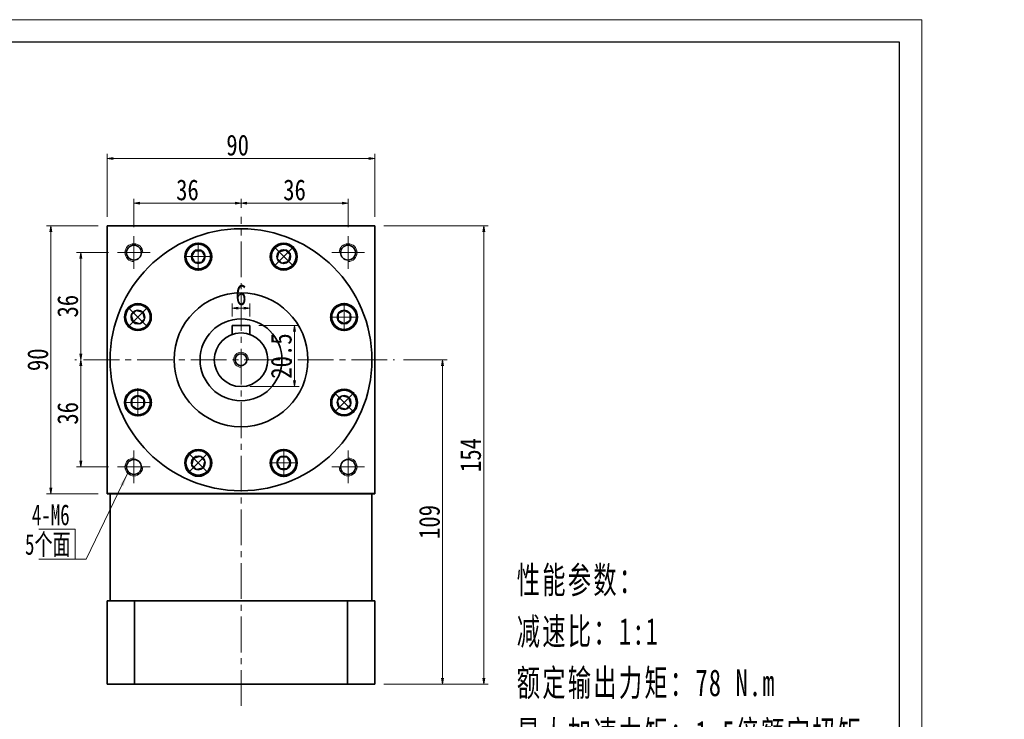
# Model space of a CAD drawing. Header units: millimetres. Extents: x -3 to 662, y 0 to 449.
# Tile 4 of 4: x 331 to 662, y 214 to 449. Entities that reach past the tile are written whole.
import ezdxf

# ---------------------------------------------------------------- set-up
doc = ezdxf.new("R2010")
doc.units = ezdxf.units.MM
doc.linetypes.add('点画线', pattern=[18, 12, -2, 2, -2])
for name, color, linetype, lineweight in [('中心线层', 1, '点画线', 18), ('图框_外框线', 7, 'Continuous', 18), ('尺寸线层', 3, 'Continuous', 18), ('粗实线', 7, 'Continuous', 40), ('粗实线层', 7, 'Continuous', 35)]:
    doc.layers.add(name, color=color, linetype=linetype, lineweight=lineweight)
doc.styles.add('宋体', font='txt', dxfattribs={"width": 0.8})
doc.styles.add('标准', font='txt', dxfattribs={"width": 0.667})
doc.dimstyles.new('A水平标注$0', dxfattribs={"dimtxt": 3.5, "dimasz": 2, "dimexe": 1.5, "dimexo": 3, "dimgap": 1.1, "dimtad": 1, "dimtoh": 1, "dimdec": 4, "dimdsep": 46, "dimtxsty": '宋体', "dimblk": 'OPEN', "dimcen": 3, "dimclrd": 3, "dimclre": 3, "dimclrt": 6, "dimadec": 0, "dimazin": 0, "dimtm": 1e-09, "dimtfac": 1, "dimtdec": 4, "dimtix": 1, "dimtmove": 0, "dimatfit": 3, "dimldrblk": 'OPEN', "dimfxl": 0, "dimlwd": 13, "dimlwe": 13, "dimarcsym": 0})

# ---------------------------------------------------------------- blocks, each defined once
blk = doc.blocks.new('_Open')
at = {"color": 0, "linetype": 'ByBlock', "lineweight": -2}
for p, q in [((-1, 0.17), (0, 0)), ((-1, -0.17), (0, 0)), ((0, 0), (-1, 0))]:
    blk.add_line(p, q, dxfattribs=at)
blk = doc.blocks.new('*D13')
at = {"layer": 'Defpoints', "color": 0}
for p in [(450.65, 402.12), (360.65, 379.46), (450.65, 379.46)]:
    blk.add_point(p, dxfattribs=at)
at = {"layer": '尺寸线层', "color": 3, "lineweight": 13}
for p, q in [((360.65, 382.46), (360.65, 403.62)), ((362.65, 402.12), (448.65, 402.12)), ((450.65, 382.46), (450.65, 403.62))]:
    blk.add_line(p, q, dxfattribs=at)
at = {"layer": '尺寸线层', "color": 3, "lineweight": 13, "xscale": 2, "yscale": 2, "zscale": 2, "rotation": 180}
blk.add_blockref('_Open', (360.65, 402.12), dxfattribs=at)
at = {"layer": '尺寸线层', "color": 3, "lineweight": 13, "xscale": 2, "yscale": 2, "zscale": 2}
blk.add_blockref('_Open', (450.65, 402.12), dxfattribs=at)
at = {"layer": '尺寸线层', "color": 6, "insert": (404.52, 406.54), "char_height": 7, "attachment_point": 5, "style": '宋体'}
blk.add_mtext('90', dxfattribs=at)
blk = doc.blocks.new('*D14')
at = {"layer": 'Defpoints', "color": 0}
for p in [(369.65, 387.07), (405.65, 382.46), (369.65, 375.96)]:
    blk.add_point(p, dxfattribs=at)
at = {"layer": '尺寸线层', "color": 3, "lineweight": 13}
for p, q in [((369.65, 378.96), (369.65, 388.57)), ((405.65, 385.46), (405.65, 388.57)), ((403.65, 387.07), (371.65, 387.07))]:
    blk.add_line(p, q, dxfattribs=at)
at = {"layer": '尺寸线层', "color": 3, "lineweight": 13, "xscale": 2, "yscale": 2, "zscale": 2, "rotation": 180}
blk.add_blockref('_Open', (369.65, 387.07), dxfattribs=at)
at = {"layer": '尺寸线层', "color": 3, "lineweight": 13, "xscale": 2, "yscale": 2, "zscale": 2}
blk.add_blockref('_Open', (405.65, 387.07), dxfattribs=at)
at = {"layer": '尺寸线层', "color": 6, "insert": (387.65, 391.49), "char_height": 7, "attachment_point": 5, "style": '宋体'}
blk.add_mtext('36', dxfattribs=at)
blk = doc.blocks.new('*D15')
at = {"layer": 'Defpoints', "color": 0}
for p in [(441.65, 387.07), (405.65, 382.46), (441.65, 375.96)]:
    blk.add_point(p, dxfattribs=at)
at = {"layer": '尺寸线层', "color": 3, "lineweight": 13}
for p, q in [((405.65, 385.46), (405.65, 388.57)), ((441.65, 378.96), (441.65, 388.57)), ((407.65, 387.07), (439.65, 387.07))]:
    blk.add_line(p, q, dxfattribs=at)
at = {"layer": '尺寸线层', "color": 3, "lineweight": 13, "xscale": 2, "yscale": 2, "zscale": 2, "rotation": 180}
blk.add_blockref('_Open', (405.65, 387.07), dxfattribs=at)
at = {"layer": '尺寸线层', "color": 3, "lineweight": 13, "xscale": 2, "yscale": 2, "zscale": 2}
blk.add_blockref('_Open', (441.65, 387.07), dxfattribs=at)
at = {"layer": '尺寸线层', "color": 6, "insert": (423.65, 391.49), "char_height": 7, "attachment_point": 5, "style": '宋体'}
blk.add_mtext('36', dxfattribs=at)
blk = doc.blocks.new('*D16')
at = {"layer": 'Defpoints', "color": 0}
for p in [(364.15, 370.46), (351.85, 334.46), (352.76, 334.46)]:
    blk.add_point(p, dxfattribs=at)
at = {"layer": '尺寸线层', "color": 3, "lineweight": 13}
for p, q in [((361.15, 370.46), (350.35, 370.46)), ((351.85, 368.46), (351.85, 336.46)), ((349.76, 334.46), (350.35, 334.46))]:
    blk.add_line(p, q, dxfattribs=at)
at = {"layer": '尺寸线层', "color": 3, "lineweight": 13, "xscale": 2, "yscale": 2, "zscale": 2}
for p, rotation in [((351.85, 370.46), 90), ((351.85, 334.46), 270)]:
    blk.add_blockref('_Open', p, dxfattribs=dict(at, rotation=rotation))
at = {"layer": '尺寸线层', "color": 6, "insert": (347.42, 352.46), "char_height": 7, "attachment_point": 5, "rotation": 90, "style": '宋体'}
blk.add_mtext('36', dxfattribs=at)
blk = doc.blocks.new('*D17')
at = {"layer": 'Defpoints', "color": 0}
for p in [(352.76, 334.46), (351.85, 298.46), (364.15, 298.46)]:
    blk.add_point(p, dxfattribs=at)
at = {"layer": '尺寸线层', "color": 3, "lineweight": 13}
for p, q in [((349.76, 334.46), (350.35, 334.46)), ((351.85, 332.46), (351.85, 300.46)), ((361.15, 298.46), (350.35, 298.46))]:
    blk.add_line(p, q, dxfattribs=at)
at = {"layer": '尺寸线层', "color": 3, "lineweight": 13, "xscale": 2, "yscale": 2, "zscale": 2}
for p, rotation in [((351.85, 334.46), 90), ((351.85, 298.46), 270)]:
    blk.add_blockref('_Open', p, dxfattribs=dict(at, rotation=rotation))
at = {"layer": '尺寸线层', "color": 6, "insert": (347.42, 316.46), "char_height": 7, "attachment_point": 5, "rotation": 90, "style": '宋体'}
blk.add_mtext('36', dxfattribs=at)
blk = doc.blocks.new('*D18')
at = {"layer": 'Defpoints', "color": 0}
for p in [(450.65, 379.46), (450.65, 225.46), (487.26, 225.46)]:
    blk.add_point(p, dxfattribs=at)
at = {"layer": '尺寸线层', "color": 3, "lineweight": 13}
for p, q in [((453.65, 379.46), (488.76, 379.46)), ((487.26, 377.46), (487.26, 227.46)), ((453.65, 225.46), (488.76, 225.46))]:
    blk.add_line(p, q, dxfattribs=at)
at = {"layer": '尺寸线层', "color": 3, "lineweight": 13, "xscale": 2, "yscale": 2, "zscale": 2}
for p, rotation in [((487.26, 379.46), 90), ((487.26, 225.46), 270)]:
    blk.add_blockref('_Open', p, dxfattribs=dict(at, rotation=rotation))
at = {"layer": '尺寸线层', "color": 6, "insert": (482.86, 302.46), "char_height": 7, "attachment_point": 5, "rotation": 90, "style": '宋体'}
blk.add_mtext('154', dxfattribs=at)
blk = doc.blocks.new('*D19')
at = {"layer": 'Defpoints', "color": 0}
for p in [(457.3, 334.46), (450.65, 225.46), (473.42, 225.46)]:
    blk.add_point(p, dxfattribs=at)
at = {"layer": '尺寸线层', "color": 3, "lineweight": 13}
for p, q in [((460.3, 334.46), (474.92, 334.46)), ((473.42, 332.46), (473.42, 227.46)), ((453.65, 225.46), (474.92, 225.46))]:
    blk.add_line(p, q, dxfattribs=at)
at = {"layer": '尺寸线层', "color": 3, "lineweight": 13, "xscale": 2, "yscale": 2, "zscale": 2}
for p, rotation in [((473.42, 334.46), 90), ((473.42, 225.46), 270)]:
    blk.add_blockref('_Open', p, dxfattribs=dict(at, rotation=rotation))
at = {"layer": '尺寸线层', "color": 6, "insert": (469, 279.96), "char_height": 7, "attachment_point": 5, "rotation": 90, "style": '宋体'}
blk.add_mtext('109', dxfattribs=at)
blk = doc.blocks.new('*D20')
at = {"layer": 'Defpoints', "color": 0}
for p in [(408.65, 345.96), (405.65, 325.46), (423.65, 325.46)]:
    blk.add_point(p, dxfattribs=at)
at = {"layer": '尺寸线层', "color": 3, "lineweight": 13}
for p, q in [((411.65, 345.96), (425.15, 345.96)), ((423.65, 343.96), (423.65, 327.46)), ((408.65, 325.46), (425.15, 325.46))]:
    blk.add_line(p, q, dxfattribs=at)
at = {"layer": '尺寸线层', "color": 3, "lineweight": 13, "xscale": 2, "yscale": 2, "zscale": 2}
for p, rotation in [((423.65, 345.96), 90), ((423.65, 325.46), 270)]:
    blk.add_blockref('_Open', p, dxfattribs=dict(at, rotation=rotation))
at = {"layer": '尺寸线层', "color": 6, "insert": (419.23, 335.71), "char_height": 7, "attachment_point": 5, "rotation": 90, "style": '宋体'}
blk.add_mtext('20.5', dxfattribs=at)
blk = doc.blocks.new('*D27')
at = {"layer": 'Defpoints', "color": 0}
for p in [(402.65, 351.81), (402.65, 345.96), (408.65, 345.96)]:
    blk.add_point(p, dxfattribs=at)
at = {"layer": '尺寸线层', "color": 3, "lineweight": 13}
for p, q in [((402.65, 348.96), (402.65, 353.31)), ((406.65, 351.81), (404.65, 351.81)), ((408.65, 348.96), (408.65, 353.31))]:
    blk.add_line(p, q, dxfattribs=at)
at = {"layer": '尺寸线层', "color": 3, "lineweight": 13, "xscale": 2, "yscale": 2, "zscale": 2, "rotation": 180}
blk.add_blockref('_Open', (402.65, 351.81), dxfattribs=at)
at = {"layer": '尺寸线层', "color": 3, "lineweight": 13, "xscale": 2, "yscale": 2, "zscale": 2}
blk.add_blockref('_Open', (408.65, 351.81), dxfattribs=at)
at = {"layer": '尺寸线层', "color": 6, "insert": (405.65, 356.24), "char_height": 7, "attachment_point": 5, "style": '宋体'}
blk.add_mtext('6', dxfattribs=at)
blk = doc.blocks.new('*X6')
at = {"layer": '中心线层', "linetype": '点画线', "lineweight": 18}
for p, q in [((0, -4.76), (0, 4.76)), ((-4.76, 0), (4.76, 0))]:
    blk.add_line(p, q, dxfattribs=at)
at = {"layer": '粗实线层'}
for p, q in [((-2.31, 0), (-1.15, 2)), ((-2.31, 0), (-1.15, -2)), ((-1.15, 2), (1.15, 2)), ((2.31, 0), (1.15, 2)), ((2.31, 0), (1.15, 2)), ((2.31, 0), (1.15, -2)), ((-1.15, -2), (1.15, -2))]:
    blk.add_line(p, q, dxfattribs=at)
blk.add_circle((0, 0), 2.31, dxfattribs=at)
for start, end in [(0, 180), (180, 360)]:
    blk.add_arc((0, 0), 4.14, start, end, dxfattribs=at)
blk = doc.blocks.new('*D28')
at = {"layer": 'Defpoints', "color": 0}
for p in [(360.65, 379.46), (341.77, 289.46), (360.65, 289.46)]:
    blk.add_point(p, dxfattribs=at)
at = {"layer": '尺寸线层', "color": 3, "lineweight": 13}
for p, q in [((357.65, 379.46), (340.27, 379.46)), ((341.77, 377.46), (341.77, 291.46)), ((357.65, 289.46), (340.27, 289.46))]:
    blk.add_line(p, q, dxfattribs=at)
at = {"layer": '尺寸线层', "color": 3, "lineweight": 13, "xscale": 2, "yscale": 2, "zscale": 2}
for p, rotation in [((341.77, 379.46), 90), ((341.77, 289.46), 270)]:
    blk.add_blockref('_Open', p, dxfattribs=dict(at, rotation=rotation))
at = {"layer": '尺寸线层', "color": 6, "insert": (337.35, 334.46), "char_height": 7, "attachment_point": 5, "rotation": 90, "style": '宋体'}
blk.add_mtext('90', dxfattribs=at)

msp = doc.modelspace()

# ---------------------------------------------------------------- hatches: boundary and pattern name
at = {"layer": '尺寸线层', "linetype": 'Continuous'}
msp.add_hatch(color=0, dxfattribs=at).paths.add_polyline_path([(367.52691, 296.2944), (366.07558, 291.99789), (365.06263, 292.48734)], flags=0)

# ---------------------------------------------------------------- linework, layer by layer
at = {"layer": '中心线层'}
for p, q in [((405.64823, 218.15987), (405.64823, 382.45583)), ((369.64823, 364.95583), (369.64823, 375.95583)), ((441.64823, 375.95583), (441.64823, 364.95583)), ((364.14823, 370.45583), (375.14823, 370.45583)), ((436.14823, 370.45583), (447.14823, 370.45583)), ((352.75636, 334.45583), (457.30036, 334.45583)), ((369.64823, 292.95583), (369.64823, 303.95583)), ((441.64823, 303.95583), (441.64823, 292.95583)), ((375.14823, 298.45583), (364.14823, 298.45583)), ((447.14823, 298.45583), (436.14823, 298.45583))]:
    msp.add_line(p, q, dxfattribs=at)
at = {"layer": '图框_外框线', "color": 3}
msp.add_lwpolyline([(0, 0), (634.52203, 0), (634.52203, 448.69772), (0, 448.69772)], close=True, dxfattribs=at)
at = {"layer": '图框_外框线', "color": 3, "lineweight": 25}
msp.add_lwpolyline([(37.76917, 7.55383), (626.96819, 7.55383), (626.96819, 441.14389), (37.76917, 441.14389)], close=True, dxfattribs=at)
at = {"layer": '尺寸线层', "color": 0, "linetype": 'Continuous'}
msp.add_line((367.52691, 296.2944), (353.58334, 267.43746), dxfattribs=at)
at = {"layer": '尺寸线层', "color": 0}
for p, q in [((349.90972, 277.52792), (337.67203, 277.52792)), ((349.90972, 267.43746), (349.90972, 277.52792)), ((349.90972, 267.43746), (337.67203, 267.43746)), ((353.58334, 267.43746), (349.90972, 267.43746))]:
    msp.add_line(p, q, dxfattribs=at)
at = {"layer": '粗实线', "lineweight": 40}
msp.add_line((450.64823, 289.45583), (360.64823, 289.45583), dxfattribs=at)
at = {"layer": '粗实线层'}
for p, q in [((360.64823, 379.45583), (450.64823, 379.45583)), ((360.64823, 289.45583), (360.64823, 379.45583)), ((450.64823, 289.45583), (450.64823, 379.45583)), ((408.64823, 345.95583), (402.64823, 345.95583)), ((402.64823, 345.95583), (402.64823, 342.94111)), ((408.64823, 345.95583), (408.64823, 342.94111)), ((361.64823, 289.45583), (361.64823, 253.45583)), ((449.64823, 289.45583), (449.64823, 253.45583)), ((360.64823, 225.45583), (360.64823, 253.45583)), ((450.64823, 253.45583), (360.64823, 253.45583)), ((369.85378, 225.45583), (369.85378, 253.45583)), ((441.44269, 225.45583), (441.44269, 253.45583)), ((450.64823, 253.45583), (450.64823, 225.45583)), ((450.64823, 225.45583), (360.64823, 225.45583))]:
    msp.add_line(p, q, dxfattribs=at)
for centre, radius in [((405.64823, 334.45583), 44), ((369.64823, 370.45583), 2.5), ((391.2976, 369.10131), 4.5), ((419.99886, 369.10131), 4.5), ((441.64823, 370.45583), 2.5), ((405.64823, 334.45583), 22.5), ((371.00275, 348.80646), 4.5), ((440.29372, 348.80646), 4.5), ((405.64823, 334.45583), 13.75), ((405.64823, 334.45583), 9), ((405.64823, 334.45583), 2), ((371.00275, 320.1052), 4.5), ((440.29372, 320.1052), 4.5), ((391.2976, 299.81035), 4.5), ((419.99886, 299.81035), 4.5), ((369.64823, 298.45583), 2.5), ((441.64823, 298.45583), 2.5)]:
    msp.add_circle(centre, radius, dxfattribs=at)
at = {"layer": '粗实线层', "lineweight": 18}
for centre, radius, start, end in [((369.64823, 370.45583), 3, 0, 270), ((441.64823, 370.45583), 3, 270, 180), ((405.64823, 334.45583), 2.5, 0, 270), ((369.64823, 298.45583), 3, 90, 360), ((441.64823, 298.45583), 3, 180, 90)]:
    msp.add_arc(centre, radius, start, end, dxfattribs=at)

# ---------------------------------------------------------------- texts
at = {"layer": '尺寸线层', "color": 0, "style": '标准', "width": 0.667}
for s, p in [('4-M6', (335.34804, 278.87368)), ('5个面', (333.04042, 268.95358))]:
    msp.add_text(s, height=7, dxfattribs=at).set_placement(p)
at = {"layer": '尺寸线层', "insert": (498.34249, 264.97767), "char_height": 5.25, "width": 134.0693949, "attachment_point": 1, "line_spacing_factor": 1.15057, "style": '标准'}
msp.add_mtext('\\T1.1;{\\H1.71429x;性能参数：\\P减速比：1:1\\P额定输出力矩：78 N.m\\P最大加速力矩：1.5倍额定扭矩\\P额定输入转速：1500 rpm\\P容许径向力：1700 N\\P容许轴向力：850 N\\P回程间隙：≤6 arcmin\\P使用寿命：＞20000 h\\P使用温度：-10℃~80℃\\P}', dxfattribs=at)

# ---------------------------------------------------------------- dimensions: what is measured, and where the dimension line sits
at = {"layer": '尺寸线层'}
dim = msp.add_linear_dim(base=(450.64823, 402.11682), p1=(360.64823, 379.45583), p2=(450.64823, 379.45583), dimstyle='A水平标注$0', override={"dimtxt": 7, "dimgap": 1, "dimblk": 'Open', "dimtfill": 1, "dimtfillclr": 256}, dxfattribs=at)
dim.commit()
dim.dimension.update_dxf_attribs({"geometry": '*D13', "text_midpoint": (404.51543, 402.11682), "dimtype": 160})
for base, p1, p2, picture, middle in [((369.64823, 387.07306), (405.64823, 382.45583), (369.64823, 375.95583), '*D14', (387.64823, 391.49484)), ((441.64823, 387.07306), (405.64823, 382.45583), (441.64823, 375.95583), '*D15', (423.64823, 391.49484)), ((402.64823, 351.81373), (408.64823, 345.95583), (402.64823, 345.95583), '*D27', (405.64823, 356.23552))]:
    dim = msp.add_linear_dim(base=base, p1=p1, p2=p2, dimstyle='A水平标注$0', override={"dimtxt": 7, "dimgap": 1, "dimblk": 'Open', "dimtfill": 1, "dimtfillclr": 256}, dxfattribs=at)
    dim.commit()
    dim.dimension.update_dxf_attribs({"geometry": picture, "text_midpoint": middle})
for base, p1, p2, override, picture, middle in [((341.76845, 289.45583), (360.64823, 379.45583), (360.64823, 289.45583), {"dimtxt": 7, "dimgap": 1, "dimblk": 'Open', "dimtfill": 1, "dimtfillclr": 256}, '*D28', (337.34666, 334.45583)), ((487.259, 225.45583), (450.64823, 379.45583), (450.64823, 225.45583), {"dimtxt": 7, "dimgap": 1}, '*D18', (482.85677, 302.45583)), ((351.84519, 334.45583), (364.14823, 370.45583), (352.75636, 334.45583), {"dimtxt": 7, "dimgap": 1, "dimblk": 'Open', "dimtfill": 1, "dimtfillclr": 256}, '*D16', (347.4234, 352.45583)), ((423.64823, 325.45583), (408.64823, 345.95583), (405.64823, 325.45583), {"dimtxt": 7, "dimgap": 1, "dimblk": 'Open', "dimtfill": 1, "dimtfillclr": 256}, '*D20', (419.22645, 335.70583)), ((351.84519, 298.45583), (352.75636, 334.45583), (364.14823, 298.45583), {"dimtxt": 7, "dimgap": 1, "dimblk": 'Open', "dimtfill": 1, "dimtfillclr": 256}, '*D17', (347.4234, 316.45583)), ((473.41852, 225.45583), (457.30036, 334.45583), (450.64823, 225.45583), {"dimtxt": 7, "dimgap": 1}, '*D19', (468.99673, 279.95583))]:
    dim = msp.add_linear_dim(base=base, p1=p1, p2=p2, angle=270, dimstyle='A水平标注$0', override=override, dxfattribs=at)
    dim.commit()
    dim.dimension.update_dxf_attribs({"geometry": picture, "text_midpoint": middle})

# ---------------------------------------------------------------- next in the draw order: wipeouts: each hides what was drawn before it
for points in [[(395.4376, 369.10131), (395.43753, 369.12558), (395.43732, 369.14984), (395.43696, 369.1741), (395.43647, 369.19836), (395.43583, 369.22261), (395.43504, 369.24686), (395.43412, 369.27111), (395.43305, 369.29535), (395.43185, 369.31958), (395.4305, 369.34381), (395.429, 369.36802), (395.42737, 369.39223), (395.42559, 369.41643), (395.42368, 369.44062), (395.42162, 369.46479), (395.41942, 369.48895), (395.41707, 369.5131), (395.41459, 369.53724), (395.41196, 369.56136), (395.4092, 369.58547), (395.40629, 369.60955), (395.40324, 369.63362), (395.40005, 369.65768), (395.39672, 369.68171), (395.39325, 369.70572), (395.38963, 369.72972), (395.38588, 369.75369), (395.38199, 369.77764), (395.37795, 369.80156), (395.37378, 369.82546), (395.37378, 369.82546), (395.33571, 370.01415), (395.28892, 370.20087), (395.23349, 370.3852), (395.16956, 370.56676), (395.09726, 370.74516), (395.01674, 370.92), (394.92818, 371.09091), (394.83178, 371.25752), (394.72773, 371.41946), (394.61627, 371.5764), (394.49764, 371.72798), (394.37208, 371.87389), (394.23988, 372.0138), (394.10132, 372.14742), (393.9567, 372.27445), (393.80633, 372.39462), (393.65054, 372.50767), (393.48966, 372.61336), (393.32404, 372.71146), (393.15405, 372.80175), (392.98003, 372.88404), (392.80238, 372.95816), (392.62148, 373.02393), (392.43772, 373.08123), (392.25149, 373.12992), (392.0632, 373.16991), (391.87325, 373.2011), (391.68206, 373.22342), (391.49004, 373.23684), (391.2976, 373.24131), (391.2976, 373.24131), (391.10517, 373.23684), (390.91315, 373.22342), (390.72196, 373.2011), (390.53201, 373.16991), (390.34372, 373.12992), (390.15749, 373.08123), (389.97373, 373.02393), (389.79282, 372.95816), (389.61517, 372.88404), (389.44116, 372.80175), (389.27116, 372.71146), (389.10555, 372.61336), (388.94467, 372.50767), (388.78887, 372.39462), (388.6385, 372.27445), (388.49388, 372.14742), (388.35532, 372.0138), (388.22312, 371.87389), (388.09757, 371.72798), (387.97894, 371.5764), (387.86748, 371.41946), (387.76343, 371.25752), (387.66702, 371.09091), (387.57847, 370.92), (387.49795, 370.74516), (387.42565, 370.56676), (387.36171, 370.3852), (387.30629, 370.20087), (387.25949, 370.01415), (387.22143, 369.82546), (387.22143, 369.82546), (387.21725, 369.80156), (387.21322, 369.77764), (387.20933, 369.75369), (387.20557, 369.72972), (387.20196, 369.70572), (387.19849, 369.68171), (387.19516, 369.65768), (387.19197, 369.63362), (387.18892, 369.60955), (387.18601, 369.58547), (387.18324, 369.56136), (387.18062, 369.53724), (387.17813, 369.5131), (387.17579, 369.48895), (387.17359, 369.46479), (387.17153, 369.44062), (387.16961, 369.41643), (387.16784, 369.39223), (387.1662, 369.36802), (387.16471, 369.34381), (387.16336, 369.31958), (387.16215, 369.29535), (387.16109, 369.27111), (387.16016, 369.24686), (387.15938, 369.22261), (387.15874, 369.19836), (387.15824, 369.1741), (387.15789, 369.14984), (387.15768, 369.12558), (387.1576, 369.10131), (387.1576, 369.10131), (387.16328, 368.88464), (387.18028, 368.66856), (387.20857, 368.45367), (387.24807, 368.24056), (387.29867, 368.0298), (387.36023, 367.82198), (387.43258, 367.61767), (387.51553, 367.41742), (387.60884, 367.22179), (387.71226, 367.03131), (387.82551, 366.84651), (387.94827, 366.66788), (388.08022, 366.49593), (388.22098, 366.33111), (388.37018, 366.17389), (388.5274, 366.02469), (388.69222, 365.88393), (388.86417, 365.75198), (389.0428, 365.62922), (389.2276, 365.51597), (389.41808, 365.41255), (389.61371, 365.31923), (389.81396, 365.23629), (390.01827, 365.16394), (390.22609, 365.10238), (390.43685, 365.05178), (390.64997, 365.01228), (390.86486, 364.98399), (391.08093, 364.96699), (391.2976, 364.96131), (391.2976, 364.96131), (391.51427, 364.96699), (391.73035, 364.98399), (391.94524, 365.01228), (392.15836, 365.05178), (392.36911, 365.10238), (392.57693, 365.16394), (392.78125, 365.23629), (392.98149, 365.31923), (393.17712, 365.41255), (393.3676, 365.51597), (393.55241, 365.62922), (393.73104, 365.75198), (393.90299, 365.88393), (394.0678, 366.02469), (394.22503, 366.17389), (394.37422, 366.33111), (394.51499, 366.49593), (394.64693, 366.66788), (394.7697, 366.84651), (394.88295, 367.03131), (394.98637, 367.22179), (395.07968, 367.41742), (395.16263, 367.61767), (395.23498, 367.82198), (395.29654, 368.0298), (395.34714, 368.24056), (395.38663, 368.45367), (395.41492, 368.66856), (395.43193, 368.88464)], [(422.92628, 366.17389), (422.94339, 366.1911), (422.9604, 366.2084), (422.9773, 366.22581), (422.9941, 366.24332), (423.0108, 366.26092), (423.02739, 366.27862), (423.04388, 366.29642), (423.06027, 366.31431), (423.07655, 366.3323), (423.09273, 366.35038), (423.10879, 366.36856), (423.12476, 366.38684), (423.14061, 366.4052), (423.15636, 366.42366), (423.172, 366.44221), (423.18753, 366.46086), (423.20295, 366.47959), (423.21826, 366.49841), (423.23346, 366.51732), (423.24854, 366.53633), (423.26352, 366.55541), (423.27839, 366.57459), (423.29314, 366.59385), (423.30778, 366.6132), (423.3223, 366.63264), (423.33671, 366.65216), (423.35101, 366.67176), (423.36519, 366.69145), (423.37925, 366.71122), (423.3932, 366.73107), (423.3932, 366.73107), (423.49971, 366.89141), (423.59865, 367.05653), (423.6898, 367.22607), (423.77298, 367.39966), (423.848, 367.57693), (423.91469, 367.75749), (423.97293, 367.94096), (424.02257, 368.12694), (424.06351, 368.31502), (424.09566, 368.50481), (424.11896, 368.69588), (424.13335, 368.88783), (424.13881, 369.08025), (424.13531, 369.2727), (424.12287, 369.46479), (424.10152, 369.65609), (424.0713, 369.84619), (424.03227, 370.03469), (423.98453, 370.22116), (423.92817, 370.40521), (423.86331, 370.58645), (423.7901, 370.76447), (423.7087, 370.9389), (423.61927, 371.10936), (423.52202, 371.27547), (423.41715, 371.43689), (423.30489, 371.59325), (423.18549, 371.74423), (423.05919, 371.8895), (422.92628, 372.02873), (422.92628, 372.02873), (422.78705, 372.16164), (422.64178, 372.28794), (422.4908, 372.40734), (422.33444, 372.5196), (422.17302, 372.62447), (422.00691, 372.72172), (421.83645, 372.81115), (421.66202, 372.89255), (421.484, 372.96576), (421.30276, 373.03062), (421.11871, 373.08698), (420.93224, 373.13472), (420.74374, 373.17375), (420.55364, 373.20397), (420.36234, 373.22533), (420.17025, 373.23776), (419.9778, 373.24126), (419.78538, 373.23581), (419.59343, 373.22141), (419.40236, 373.19811), (419.21257, 373.16596), (419.02449, 373.12502), (418.83851, 373.07538), (418.65504, 373.01715), (418.47448, 372.95045), (418.29721, 372.87543), (418.12361, 372.79225), (417.95408, 372.7011), (417.78896, 372.60216), (417.62862, 372.49566), (417.62862, 372.49566), (417.60877, 372.48171), (417.589, 372.46764), (417.56931, 372.45346), (417.54971, 372.43916), (417.53019, 372.42475), (417.51075, 372.41023), (417.4914, 372.39559), (417.47214, 372.38084), (417.45296, 372.36597), (417.43387, 372.351), (417.41487, 372.33591), (417.39596, 372.32071), (417.37714, 372.3054), (417.3584, 372.28998), (417.33976, 372.27445), (417.32121, 372.25881), (417.30275, 372.24306), (417.28439, 372.22721), (417.26611, 372.21125), (417.24793, 372.19518), (417.22985, 372.179), (417.21186, 372.16272), (417.19397, 372.14633), (417.17617, 372.12984), (417.15847, 372.11325), (417.14086, 372.09655), (417.12336, 372.07975), (417.10595, 372.06285), (417.08865, 372.04584), (417.07144, 372.02873), (417.07144, 372.02873), (416.92224, 371.87151), (416.78148, 371.7067), (416.64953, 371.53474), (416.52677, 371.35612), (416.41352, 371.17131), (416.31009, 370.98083), (416.21678, 370.7852), (416.13384, 370.58496), (416.06149, 370.38064), (415.99993, 370.17282), (415.94933, 369.96207), (415.90983, 369.74895), (415.88154, 369.53406), (415.86454, 369.31798), (415.85886, 369.10131), (415.86454, 368.88464), (415.88154, 368.66856), (415.90983, 368.45367), (415.94933, 368.24056), (415.99993, 368.0298), (416.06149, 367.82198), (416.13384, 367.61767), (416.21678, 367.41742), (416.31009, 367.22179), (416.41352, 367.03131), (416.52677, 366.84651), (416.64953, 366.66788), (416.78148, 366.49593), (416.92224, 366.33111), (417.07144, 366.17389), (417.07144, 366.17389), (417.22866, 366.02469), (417.39348, 365.88393), (417.56543, 365.75198), (417.74406, 365.62922), (417.92886, 365.51597), (418.11934, 365.41255), (418.31497, 365.31923), (418.51522, 365.23629), (418.71953, 365.16394), (418.92735, 365.10238), (419.13811, 365.05178), (419.35122, 365.01228), (419.56611, 364.98399), (419.78219, 364.96699), (419.99886, 364.96131), (420.21553, 364.96699), (420.43161, 364.98399), (420.6465, 365.01228), (420.85962, 365.05178), (421.07037, 365.10238), (421.27819, 365.16394), (421.4825, 365.23629), (421.68275, 365.31923), (421.87838, 365.41255), (422.06886, 365.51597), (422.25367, 365.62922), (422.43229, 365.75198), (422.60425, 365.88393), (422.76906, 366.02469)], [(373.93017, 351.73388), (373.91297, 351.75099), (373.89566, 351.76799), (373.87825, 351.7849), (373.86075, 351.8017), (373.84314, 351.8184), (373.82544, 351.83499), (373.80765, 351.85148), (373.78975, 351.86787), (373.77176, 351.88415), (373.75368, 351.90032), (373.7355, 351.91639), (373.71723, 351.93235), (373.69886, 351.94821), (373.6804, 351.96396), (373.66185, 351.97959), (373.64321, 351.99512), (373.62447, 352.01054), (373.60565, 352.02585), (373.58674, 352.04105), (373.56774, 352.05614), (373.54865, 352.07112), (373.52947, 352.08598), (373.51021, 352.10073), (373.49086, 352.11537), (373.47142, 352.1299), (373.4519, 352.14431), (373.4323, 352.15861), (373.41261, 352.17279), (373.39284, 352.18685), (373.37299, 352.2008), (373.37299, 352.2008), (373.21265, 352.30731), (373.04753, 352.40624), (372.878, 352.4974), (372.70441, 352.58058), (372.52714, 352.65559), (372.34657, 352.72229), (372.1631, 352.78052), (371.97712, 352.83016), (371.78904, 352.87111), (371.59925, 352.90326), (371.40818, 352.92656), (371.21623, 352.94095), (371.02382, 352.94641), (370.83136, 352.94291), (370.63927, 352.93047), (370.44797, 352.90912), (370.25787, 352.8789), (370.06938, 352.83987), (369.8829, 352.79213), (369.69885, 352.73576), (369.51761, 352.67091), (369.33959, 352.5977), (369.16516, 352.51629), (368.99471, 352.42687), (368.82859, 352.32962), (368.66718, 352.22475), (368.51081, 352.11249), (368.35983, 351.99308), (368.21457, 351.86679), (368.07533, 351.73388), (368.07533, 351.73388), (367.94242, 351.59464), (367.81612, 351.44938), (367.69672, 351.2984), (367.58446, 351.14203), (367.47959, 350.98062), (367.38234, 350.8145), (367.29292, 350.64405), (367.21151, 350.46962), (367.1383, 350.29159), (367.07344, 350.11036), (367.01708, 349.92631), (366.96934, 349.73983), (366.93031, 349.55134), (366.90009, 349.36124), (366.87874, 349.16994), (366.8663, 348.97785), (366.8628, 348.78539), (366.86826, 348.59298), (366.88265, 348.40103), (366.90595, 348.20996), (366.9381, 348.02017), (366.97905, 347.83209), (367.02869, 347.64611), (367.08692, 347.46264), (367.15361, 347.28207), (367.22863, 347.1048), (367.31181, 346.93121), (367.40296, 346.76168), (367.5019, 346.59656), (367.60841, 346.43622), (367.60841, 346.43622), (367.62236, 346.41637), (367.63642, 346.3966), (367.6506, 346.37691), (367.6649, 346.35731), (367.67931, 346.33779), (367.69384, 346.31835), (367.70847, 346.299), (367.72323, 346.27974), (367.73809, 346.26056), (367.75307, 346.24147), (367.76816, 346.22247), (367.78336, 346.20356), (367.79867, 346.18473), (367.81409, 346.166), (367.82961, 346.14736), (367.84525, 346.12881), (367.861, 346.11035), (367.87685, 346.09198), (367.89282, 346.07371), (367.90889, 346.05553), (367.92506, 346.03745), (367.94134, 346.01946), (367.95773, 346.00156), (367.97422, 345.98377), (367.99081, 345.96606), (368.00751, 345.94846), (368.02431, 345.93096), (368.04122, 345.91355), (368.05822, 345.89624), (368.07533, 345.87904), (368.07533, 345.87904), (368.23255, 345.72984), (368.39736, 345.58907), (368.56932, 345.45713), (368.74794, 345.33436), (368.93275, 345.22111), (369.12323, 345.11769), (369.31886, 345.02438), (369.51911, 344.94144), (369.72342, 344.86909), (369.93124, 344.80753), (370.142, 344.75693), (370.35511, 344.71743), (370.57, 344.68914), (370.78608, 344.67213), (371.00275, 344.66646), (371.21942, 344.67213), (371.4355, 344.68914), (371.65039, 344.71743), (371.8635, 344.75693), (372.07426, 344.80753), (372.28208, 344.86909), (372.48639, 344.94144), (372.68664, 345.02438), (372.88227, 345.11769), (373.07275, 345.22111), (373.25756, 345.33436), (373.43618, 345.45713), (373.60814, 345.58907), (373.77295, 345.72984), (373.93017, 345.87904), (373.93017, 345.87904), (374.07937, 346.03626), (374.22013, 346.20107), (374.35208, 346.37303), (374.47485, 346.55165), (374.5881, 346.73646), (374.69152, 346.92694), (374.78483, 347.12257), (374.86777, 347.32282), (374.94012, 347.52713), (375.00168, 347.73495), (375.05228, 347.9457), (375.09178, 348.15882), (375.12007, 348.37371), (375.13708, 348.58979), (375.14275, 348.80646), (375.13708, 349.02313), (375.12007, 349.23921), (375.09178, 349.4541), (375.05228, 349.66721), (375.00168, 349.87797), (374.94012, 350.08579), (374.86777, 350.2901), (374.78483, 350.49035), (374.69152, 350.68598), (374.5881, 350.87646), (374.47485, 351.06126), (374.35208, 351.23989), (374.22013, 351.41185), (374.07937, 351.57666)], [(440.29372, 344.66646), (440.31798, 344.66653), (440.34224, 344.66674), (440.3665, 344.6671), (440.39076, 344.6676), (440.41501, 344.66824), (440.43926, 344.66902), (440.46351, 344.66994), (440.48775, 344.67101), (440.51198, 344.67222), (440.53621, 344.67357), (440.56043, 344.67506), (440.58463, 344.67669), (440.60883, 344.67847), (440.63302, 344.68039), (440.65719, 344.68245), (440.68136, 344.68465), (440.70551, 344.68699), (440.72964, 344.68947), (440.75376, 344.6921), (440.77787, 344.69487), (440.80196, 344.69777), (440.82603, 344.70082), (440.85008, 344.70401), (440.87411, 344.70734), (440.89813, 344.71082), (440.92212, 344.71443), (440.94609, 344.71818), (440.97004, 344.72208), (440.99396, 344.72611), (441.01787, 344.73028), (441.01787, 344.73028), (441.20655, 344.76835), (441.39327, 344.81515), (441.57761, 344.87057), (441.75917, 344.9345), (441.93756, 345.00681), (442.1124, 345.08732), (442.28331, 345.17588), (442.44992, 345.27228), (442.61187, 345.37633), (442.7688, 345.48779), (442.92038, 345.60643), (443.06629, 345.73198), (443.2062, 345.86418), (443.33982, 346.00274), (443.46685, 346.14736), (443.58702, 346.29773), (443.70007, 346.45352), (443.80576, 346.6144), (443.90386, 346.78002), (443.99415, 346.95002), (444.07644, 347.12403), (444.15056, 347.30168), (444.21634, 347.48258), (444.27363, 347.66634), (444.32233, 347.85257), (444.36231, 348.04086), (444.3935, 348.23081), (444.41583, 348.422), (444.42924, 348.61402), (444.43372, 348.80646), (444.43372, 348.80646), (444.42924, 348.9989), (444.41583, 349.19092), (444.3935, 349.38211), (444.36231, 349.57205), (444.32233, 349.76034), (444.27363, 349.94657), (444.21634, 350.13034), (444.15056, 350.31124), (444.07644, 350.48889), (443.99415, 350.6629), (443.90386, 350.8329), (443.80576, 350.99852), (443.70007, 351.1594), (443.58702, 351.31519), (443.46685, 351.46556), (443.33982, 351.61018), (443.2062, 351.74874), (443.06629, 351.88094), (442.92038, 352.00649), (442.7688, 352.12513), (442.61187, 352.23659), (442.44992, 352.34063), (442.28331, 352.43704), (442.1124, 352.5256), (441.93756, 352.60611), (441.75917, 352.67842), (441.57761, 352.74235), (441.39327, 352.79777), (441.20655, 352.84457), (441.01787, 352.88263), (441.01787, 352.88263), (440.99396, 352.88681), (440.97004, 352.89084), (440.94609, 352.89474), (440.92212, 352.89849), (440.89813, 352.9021), (440.87411, 352.90557), (440.85008, 352.9089), (440.82603, 352.91209), (440.80196, 352.91514), (440.77787, 352.91805), (440.75376, 352.92082), (440.72964, 352.92344), (440.70551, 352.92593), (440.68136, 352.92827), (440.65719, 352.93047), (440.63302, 352.93253), (440.60883, 352.93445), (440.58463, 352.93622), (440.56043, 352.93786), (440.53621, 352.93935), (440.51198, 352.9407), (440.48775, 352.94191), (440.46351, 352.94298), (440.43926, 352.9439), (440.41501, 352.94468), (440.39076, 352.94532), (440.3665, 352.94582), (440.34224, 352.94617), (440.31798, 352.94639), (440.29372, 352.94646), (440.29372, 352.94646), (440.07704, 352.94079), (439.86097, 352.92378), (439.64608, 352.89549), (439.43296, 352.85599), (439.2222, 352.80539), (439.01438, 352.74383), (438.81007, 352.67148), (438.60983, 352.58854), (438.41419, 352.49523), (438.22372, 352.3918), (438.03891, 352.27856), (437.86028, 352.15579), (437.68833, 352.02384), (437.52351, 351.88308), (437.36629, 351.73388), (437.2171, 351.57666), (437.07633, 351.41185), (436.94438, 351.23989), (436.82162, 351.06126), (436.70837, 350.87646), (436.60495, 350.68598), (436.51164, 350.49035), (436.42869, 350.2901), (436.35634, 350.08579), (436.29478, 349.87797), (436.24418, 349.66721), (436.20469, 349.4541), (436.17639, 349.23921), (436.15939, 349.02313), (436.15372, 348.80646), (436.15372, 348.80646), (436.15939, 348.58979), (436.17639, 348.37371), (436.20469, 348.15882), (436.24418, 347.9457), (436.29478, 347.73495), (436.35634, 347.52713), (436.42869, 347.32282), (436.51164, 347.12257), (436.60495, 346.92694), (436.70837, 346.73646), (436.82162, 346.55165), (436.94438, 346.37303), (437.07633, 346.20107), (437.2171, 346.03626), (437.36629, 345.87904), (437.52351, 345.72984), (437.68833, 345.58907), (437.86028, 345.45713), (438.03891, 345.33436), (438.22372, 345.22111), (438.41419, 345.11769), (438.60983, 345.02438), (438.81007, 344.94144), (439.01438, 344.86909), (439.2222, 344.80753), (439.43296, 344.75693), (439.64608, 344.71743), (439.86097, 344.68914), (440.07704, 344.67213)], [(371.00275, 324.2452), (370.97849, 324.24513), (370.95423, 324.24492), (370.92996, 324.24456), (370.90571, 324.24406), (370.88145, 324.24342), (370.8572, 324.24264), (370.83296, 324.24172), (370.80872, 324.24065), (370.78448, 324.23944), (370.76026, 324.23809), (370.73604, 324.2366), (370.71183, 324.23497), (370.68763, 324.23319), (370.66345, 324.23127), (370.63927, 324.22921), (370.61511, 324.22701), (370.59096, 324.22467), (370.56682, 324.22219), (370.5427, 324.21956), (370.5186, 324.21679), (370.49451, 324.21389), (370.47044, 324.21084), (370.44639, 324.20765), (370.42235, 324.20432), (370.39834, 324.20084), (370.37435, 324.19723), (370.35038, 324.19348), (370.32643, 324.18958), (370.3025, 324.18555), (370.2786, 324.18138), (370.2786, 324.18138), (370.08991, 324.14331), (369.9032, 324.09652), (369.71886, 324.04109), (369.5373, 323.97716), (369.3589, 323.90486), (369.18406, 323.82434), (369.01315, 323.73578), (368.84655, 323.63938), (368.6846, 323.53533), (368.52767, 323.42387), (368.37608, 323.30523), (368.23017, 323.17968), (368.09026, 323.04748), (367.95665, 322.90892), (367.82961, 322.7643), (367.70944, 322.61393), (367.59639, 322.45814), (367.4907, 322.29726), (367.39261, 322.13164), (367.30231, 321.96164), (367.22002, 321.78763), (367.14591, 321.60998), (367.08013, 321.42908), (367.02283, 321.24532), (366.97414, 321.05909), (366.93416, 320.8708), (366.90297, 320.68085), (366.88064, 320.48966), (366.86723, 320.29764), (366.86275, 320.1052), (366.86275, 320.1052), (366.86723, 319.91276), (366.88064, 319.72074), (366.90297, 319.52955), (366.93416, 319.33961), (366.97414, 319.15132), (367.02283, 318.96509), (367.08013, 318.78132), (367.14591, 318.60042), (367.22002, 318.42277), (367.30231, 318.24876), (367.39261, 318.07876), (367.4907, 317.91314), (367.59639, 317.75226), (367.70944, 317.59647), (367.82961, 317.4461), (367.95665, 317.30148), (368.09026, 317.16292), (368.23017, 317.03072), (368.37608, 316.90517), (368.52767, 316.78653), (368.6846, 316.67507), (368.84655, 316.57103), (369.01315, 316.47462), (369.18406, 316.38606), (369.3589, 316.30555), (369.5373, 316.23324), (369.71886, 316.16931), (369.9032, 316.11389), (370.08991, 316.06709), (370.2786, 316.02903), (370.2786, 316.02903), (370.3025, 316.02485), (370.32643, 316.02082), (370.35038, 316.01692), (370.37435, 316.01317), (370.39834, 316.00956), (370.42235, 316.00609), (370.44639, 316.00276), (370.47044, 315.99957), (370.49451, 315.99652), (370.5186, 315.99361), (370.5427, 315.99084), (370.56682, 315.98822), (370.59096, 315.98573), (370.61511, 315.98339), (370.63927, 315.98119), (370.66345, 315.97913), (370.68763, 315.97721), (370.71183, 315.97544), (370.73604, 315.9738), (370.76026, 315.97231), (370.78448, 315.97096), (370.80872, 315.96975), (370.83296, 315.96868), (370.8572, 315.96776), (370.88145, 315.96698), (370.90571, 315.96634), (370.92996, 315.96584), (370.95423, 315.96549), (370.97849, 315.96527), (371.00275, 315.9652), (371.00275, 315.9652), (371.21942, 315.97088), (371.4355, 315.98788), (371.65039, 316.01617), (371.8635, 316.05567), (372.07426, 316.10627), (372.28208, 316.16783), (372.48639, 316.24018), (372.68664, 316.32312), (372.88227, 316.41643), (373.07275, 316.51986), (373.25756, 316.63311), (373.43618, 316.75587), (373.60814, 316.88782), (373.77295, 317.02858), (373.93017, 317.17778), (374.07937, 317.335), (374.22013, 317.49982), (374.35208, 317.67177), (374.47485, 317.8504), (374.5881, 318.0352), (374.69152, 318.22568), (374.78483, 318.42131), (374.86777, 318.62156), (374.94012, 318.82587), (375.00168, 319.03369), (375.05228, 319.24445), (375.09178, 319.45756), (375.12007, 319.67245), (375.13708, 319.88853), (375.14275, 320.1052), (375.14275, 320.1052), (375.13708, 320.32187), (375.12007, 320.53795), (375.09178, 320.75284), (375.05228, 320.96596), (375.00168, 321.17671), (374.94012, 321.38453), (374.86777, 321.58884), (374.78483, 321.78909), (374.69152, 321.98472), (374.5881, 322.1752), (374.47485, 322.36001), (374.35208, 322.53863), (374.22013, 322.71059), (374.07937, 322.8754), (373.93017, 323.03262), (373.77295, 323.18182), (373.60814, 323.32259), (373.43618, 323.45453), (373.25756, 323.5773), (373.07275, 323.69055), (372.88227, 323.79397), (372.68664, 323.88728), (372.48639, 323.97022), (372.28208, 324.04258), (372.07426, 324.10413), (371.8635, 324.15473), (371.65039, 324.19423), (371.4355, 324.22252), (371.21942, 324.23953)], [(437.36629, 317.17778), (437.3835, 317.16067), (437.40081, 317.14367), (437.41821, 317.12676), (437.43572, 317.10996), (437.45332, 317.09327), (437.47102, 317.07667), (437.48882, 317.06018), (437.50671, 317.04379), (437.5247, 317.02751), (437.54279, 317.01134), (437.56097, 316.99527), (437.57924, 316.97931), (437.59761, 316.96345), (437.61607, 316.9477), (437.63462, 316.93207), (437.65326, 316.91654), (437.67199, 316.90112), (437.69081, 316.88581), (437.70973, 316.87061), (437.72873, 316.85552), (437.74782, 316.84054), (437.76699, 316.82568), (437.78626, 316.81093), (437.80561, 316.79629), (437.82504, 316.78176), (437.84456, 316.76735), (437.86417, 316.75305), (437.88385, 316.73887), (437.90362, 316.72481), (437.92348, 316.71086), (437.92348, 316.71086), (438.08381, 316.60435), (438.24893, 316.50542), (438.41847, 316.41426), (438.59206, 316.33108), (438.76933, 316.25607), (438.94989, 316.18937), (439.13336, 316.13114), (439.31934, 316.0815), (439.50743, 316.04056), (439.69721, 316.0084), (439.88829, 315.9851), (440.08024, 315.97071), (440.27265, 315.96526), (440.46511, 315.96875), (440.65719, 315.98119), (440.8485, 316.00254), (441.0386, 316.03276), (441.22709, 316.07179), (441.41356, 316.11953), (441.59762, 316.1759), (441.77885, 316.24075), (441.95687, 316.31396), (442.1313, 316.39537), (442.30176, 316.48479), (442.46787, 316.58204), (442.62929, 316.68691), (442.78565, 316.79917), (442.93663, 316.91858), (443.0819, 317.04487), (443.22114, 317.17778), (443.22114, 317.17778), (443.35405, 317.31702), (443.48034, 317.46228), (443.59975, 317.61326), (443.712, 317.76963), (443.81687, 317.93104), (443.91412, 318.09716), (444.00355, 318.26761), (444.08496, 318.44204), (444.15817, 318.62007), (444.22302, 318.8013), (444.27938, 318.98535), (444.32713, 319.17183), (444.36615, 319.36032), (444.39638, 319.55042), (444.41773, 319.74172), (444.43017, 319.93381), (444.43366, 320.12627), (444.42821, 320.31868), (444.41382, 320.51063), (444.39052, 320.7017), (444.35836, 320.89149), (444.31742, 321.07957), (444.26778, 321.26555), (444.20955, 321.44902), (444.14285, 321.62959), (444.06783, 321.80686), (443.98466, 321.98045), (443.8935, 322.14999), (443.79456, 322.3151), (443.68806, 322.47544), (443.68806, 322.47544), (443.67411, 322.49529), (443.66004, 322.51506), (443.64586, 322.53475), (443.63157, 322.55436), (443.61715, 322.57388), (443.60263, 322.59331), (443.58799, 322.61266), (443.57324, 322.63192), (443.55837, 322.6511), (443.5434, 322.67019), (443.52831, 322.68919), (443.51311, 322.7081), (443.4978, 322.72693), (443.48238, 322.74566), (443.46685, 322.7643), (443.45121, 322.78285), (443.43547, 322.80131), (443.41961, 322.81968), (443.40365, 322.83795), (443.38758, 322.85613), (443.3714, 322.87421), (443.35512, 322.8922), (443.33874, 322.9101), (443.32225, 322.9279), (443.30565, 322.9456), (443.28895, 322.9632), (443.27215, 322.9807), (443.25525, 322.99811), (443.23824, 323.01542), (443.22114, 323.03262), (443.22114, 323.03262), (443.06392, 323.18182), (442.8991, 323.32259), (442.72715, 323.45453), (442.54852, 323.5773), (442.36372, 323.69055), (442.17324, 323.79397), (441.97761, 323.88728), (441.77736, 323.97022), (441.57305, 324.04258), (441.36523, 324.10413), (441.15447, 324.15473), (440.94135, 324.19423), (440.72646, 324.22252), (440.51039, 324.23953), (440.29372, 324.2452), (440.07704, 324.23953), (439.86097, 324.22252), (439.64608, 324.19423), (439.43296, 324.15473), (439.2222, 324.10413), (439.01438, 324.04258), (438.81007, 323.97022), (438.60983, 323.88728), (438.41419, 323.79397), (438.22372, 323.69055), (438.03891, 323.5773), (437.86028, 323.45453), (437.68833, 323.32259), (437.52351, 323.18182), (437.36629, 323.03262), (437.36629, 323.03262), (437.2171, 322.8754), (437.07633, 322.71059), (436.94438, 322.53863), (436.82162, 322.36001), (436.70837, 322.1752), (436.60495, 321.98472), (436.51164, 321.78909), (436.42869, 321.58884), (436.35634, 321.38453), (436.29478, 321.17671), (436.24418, 320.96596), (436.20469, 320.75284), (436.17639, 320.53795), (436.15939, 320.32187), (436.15372, 320.1052), (436.15939, 319.88853), (436.17639, 319.67245), (436.20469, 319.45756), (436.24418, 319.24445), (436.29478, 319.03369), (436.35634, 318.82587), (436.42869, 318.62156), (436.51164, 318.42131), (436.60495, 318.22568), (436.70837, 318.0352), (436.82162, 317.8504), (436.94438, 317.67177), (437.07633, 317.49982), (437.2171, 317.335)], [(388.37018, 302.73777), (388.35308, 302.72056), (388.33607, 302.70326), (388.31917, 302.68585), (388.30237, 302.66835), (388.28567, 302.65074), (388.26907, 302.63304), (388.25258, 302.61524), (388.2362, 302.59735), (388.21992, 302.57936), (388.20374, 302.56128), (388.18767, 302.5431), (388.17171, 302.52482), (388.15585, 302.50646), (388.14011, 302.488), (388.12447, 302.46945), (388.10894, 302.4508), (388.09352, 302.43207), (388.07821, 302.41325), (388.06301, 302.39434), (388.04792, 302.37534), (388.03294, 302.35625), (388.01808, 302.33707), (388.00333, 302.31781), (387.98869, 302.29846), (387.97416, 302.27902), (387.95975, 302.2595), (387.94546, 302.2399), (387.93128, 302.22021), (387.91721, 302.20044), (387.90326, 302.18059), (387.90326, 302.18059), (387.79676, 302.02025), (387.69782, 301.85513), (387.60666, 301.68559), (387.52349, 301.512), (387.44847, 301.33473), (387.38177, 301.15417), (387.32354, 300.9707), (387.2739, 300.78472), (387.23296, 300.59664), (387.2008, 300.40685), (387.1775, 300.21578), (387.16311, 300.02383), (387.15766, 299.83141), (387.16115, 299.63896), (387.17359, 299.44687), (387.19494, 299.25557), (387.22517, 299.06547), (387.26419, 298.87697), (387.31194, 298.6905), (387.3683, 298.50645), (387.43315, 298.32521), (387.50636, 298.14719), (387.58777, 297.97276), (387.6772, 297.8023), (387.77445, 297.63619), (387.87932, 297.47477), (387.99157, 297.31841), (388.11098, 297.16743), (388.23727, 297.02216), (388.37018, 296.88293), (388.37018, 296.88293), (388.50942, 296.75002), (388.65469, 296.62372), (388.80566, 296.50432), (388.96203, 296.39206), (389.12345, 296.28719), (389.28956, 296.18994), (389.46002, 296.10051), (389.63444, 296.01911), (389.81247, 295.9459), (389.9937, 295.88104), (390.17776, 295.82468), (390.36423, 295.77694), (390.55272, 295.73791), (390.74282, 295.70769), (390.93413, 295.68633), (391.12621, 295.6739), (391.31867, 295.6704), (391.51108, 295.67586), (391.70303, 295.69025), (391.89411, 295.71355), (392.08389, 295.7457), (392.27198, 295.78664), (392.45796, 295.83628), (392.64143, 295.89452), (392.82199, 295.96121), (392.99926, 296.03623), (393.17285, 296.11941), (393.34239, 296.21056), (393.5075, 296.3095), (393.66784, 296.41601), (393.66784, 296.41601), (393.6877, 296.42995), (393.70747, 296.44402), (393.72715, 296.4582), (393.74676, 296.4725), (393.76628, 296.48691), (393.78571, 296.50143), (393.80506, 296.51607), (393.82433, 296.53082), (393.8435, 296.54569), (393.86259, 296.56067), (393.88159, 296.57575), (393.90051, 296.59095), (393.91933, 296.60626), (393.93806, 296.62168), (393.9567, 296.63721), (393.97525, 296.65285), (393.99371, 296.6686), (394.01208, 296.68445), (394.03035, 296.70041), (394.04853, 296.71648), (394.06662, 296.73266), (394.08461, 296.74894), (394.1025, 296.76533), (394.1203, 296.78182), (394.138, 296.79841), (394.1556, 296.81511), (394.17311, 296.83191), (394.19051, 296.84881), (394.20782, 296.86582), (394.22503, 296.88293), (394.22503, 296.88293), (394.37422, 297.04015), (394.51499, 297.20496), (394.64693, 297.37692), (394.7697, 297.55554), (394.88295, 297.74035), (394.98637, 297.93083), (395.07968, 298.12646), (395.16263, 298.3267), (395.23498, 298.53102), (395.29654, 298.73884), (395.34714, 298.94959), (395.38663, 299.16271), (395.41492, 299.3776), (395.43193, 299.59368), (395.4376, 299.81035), (395.43193, 300.02702), (395.41492, 300.2431), (395.38663, 300.45799), (395.34714, 300.6711), (395.29654, 300.88186), (395.23498, 301.08968), (395.16263, 301.29399), (395.07968, 301.49424), (394.98637, 301.68987), (394.88295, 301.88035), (394.7697, 302.06515), (394.64693, 302.24378), (394.51499, 302.41573), (394.37422, 302.58055), (394.22503, 302.73777), (394.22503, 302.73777), (394.0678, 302.88697), (393.90299, 303.02773), (393.73104, 303.15968), (393.55241, 303.28244), (393.3676, 303.39569), (393.17712, 303.49911), (392.98149, 303.59243), (392.78125, 303.67537), (392.57693, 303.74772), (392.36911, 303.80928), (392.15836, 303.85988), (391.94524, 303.89938), (391.73035, 303.92767), (391.51427, 303.94467), (391.2976, 303.95035), (391.08093, 303.94467), (390.86486, 303.92767), (390.64997, 303.89938), (390.43685, 303.85988), (390.22609, 303.80928), (390.01827, 303.74772), (389.81396, 303.67537), (389.61371, 303.59243), (389.41808, 303.49911), (389.2276, 303.39569), (389.0428, 303.28244), (388.86417, 303.15968), (388.69222, 303.02773), (388.5274, 302.88697)], [(415.85886, 299.81035), (415.85893, 299.78608), (415.85915, 299.76182), (415.8595, 299.73756), (415.86, 299.7133), (415.86064, 299.68905), (415.86142, 299.6648), (415.86234, 299.64055), (415.86341, 299.61631), (415.86462, 299.59208), (415.86597, 299.56786), (415.86746, 299.54364), (415.8691, 299.51943), (415.87087, 299.49523), (415.87279, 299.47104), (415.87485, 299.44687), (415.87705, 299.42271), (415.87939, 299.39856), (415.88188, 299.37442), (415.8845, 299.3503), (415.88727, 299.3262), (415.89018, 299.30211), (415.89323, 299.27804), (415.89642, 299.25398), (415.89975, 299.22995), (415.90322, 299.20594), (415.90683, 299.18194), (415.91058, 299.15797), (415.91448, 299.13402), (415.91851, 299.1101), (415.92269, 299.0862), (415.92269, 299.0862), (415.96075, 298.89751), (416.00755, 298.7108), (416.06297, 298.52646), (416.1269, 298.3449), (416.19921, 298.1665), (416.27972, 297.99166), (416.36828, 297.82075), (416.46469, 297.65414), (416.56873, 297.4922), (416.68019, 297.33526), (416.79883, 297.18368), (416.92438, 297.03777), (417.05658, 296.89786), (417.19514, 296.76424), (417.33976, 296.63721), (417.49013, 296.51704), (417.64592, 296.40399), (417.8068, 296.2983), (417.97242, 296.2002), (418.14242, 296.10991), (418.31643, 296.02762), (418.49408, 295.95351), (418.67498, 295.88773), (418.85875, 295.83043), (419.04498, 295.78174), (419.23327, 295.74175), (419.42321, 295.71056), (419.6144, 295.68824), (419.80642, 295.67482), (419.99886, 295.67035), (419.99886, 295.67035), (420.1913, 295.67482), (420.38332, 295.68824), (420.57451, 295.71056), (420.76446, 295.74175), (420.95275, 295.78174), (421.13898, 295.83043), (421.32274, 295.88773), (421.50364, 295.95351), (421.68129, 296.02762), (421.8553, 296.10991), (422.0253, 296.2002), (422.19092, 296.2983), (422.3518, 296.40399), (422.50759, 296.51704), (422.65796, 296.63721), (422.80258, 296.76424), (422.94114, 296.89786), (423.07334, 297.03777), (423.19889, 297.18368), (423.31753, 297.33526), (423.42899, 297.4922), (423.53304, 297.65414), (423.62944, 297.82075), (423.718, 297.99166), (423.79852, 298.1665), (423.87082, 298.3449), (423.93475, 298.52646), (423.99018, 298.7108), (424.03697, 298.89751), (424.07504, 299.0862), (424.07504, 299.0862), (424.07921, 299.1101), (424.08324, 299.13402), (424.08714, 299.15797), (424.09089, 299.18194), (424.0945, 299.20594), (424.09798, 299.22995), (424.10131, 299.25398), (424.1045, 299.27804), (424.10755, 299.30211), (424.11045, 299.3262), (424.11322, 299.3503), (424.11585, 299.37442), (424.11833, 299.39856), (424.12067, 299.42271), (424.12287, 299.44687), (424.12493, 299.47104), (424.12685, 299.49523), (424.12863, 299.51943), (424.13026, 299.54364), (424.13175, 299.56786), (424.1331, 299.59208), (424.13431, 299.61631), (424.13538, 299.64055), (424.1363, 299.6648), (424.13708, 299.68905), (424.13772, 299.7133), (424.13822, 299.73756), (424.13858, 299.76182), (424.13879, 299.78608), (424.13886, 299.81035), (424.13886, 299.81035), (424.13319, 300.02702), (424.11618, 300.2431), (424.08789, 300.45799), (424.04839, 300.6711), (423.99779, 300.88186), (423.93624, 301.08968), (423.86388, 301.29399), (423.78094, 301.49424), (423.68763, 301.68987), (423.58421, 301.88035), (423.47096, 302.06515), (423.34819, 302.24378), (423.21625, 302.41573), (423.07548, 302.58055), (422.92628, 302.73777), (422.76906, 302.88697), (422.60425, 303.02773), (422.43229, 303.15968), (422.25367, 303.28244), (422.06886, 303.39569), (421.87838, 303.49911), (421.68275, 303.59243), (421.4825, 303.67537), (421.27819, 303.74772), (421.07037, 303.80928), (420.85962, 303.85988), (420.6465, 303.89938), (420.43161, 303.92767), (420.21553, 303.94467), (419.99886, 303.95035), (419.99886, 303.95035), (419.78219, 303.94467), (419.56611, 303.92767), (419.35122, 303.89938), (419.13811, 303.85988), (418.92735, 303.80928), (418.71953, 303.74772), (418.51522, 303.67537), (418.31497, 303.59243), (418.11934, 303.49911), (417.92886, 303.39569), (417.74406, 303.28244), (417.56543, 303.15968), (417.39348, 303.02773), (417.22866, 302.88697), (417.07144, 302.73777), (416.92224, 302.58055), (416.78148, 302.41573), (416.64953, 302.24378), (416.52677, 302.06515), (416.41352, 301.88035), (416.31009, 301.68987), (416.21678, 301.49424), (416.13384, 301.29399), (416.06149, 301.08968), (415.99993, 300.88186), (415.94933, 300.6711), (415.90983, 300.45799), (415.88154, 300.2431), (415.86454, 300.02702)]]:
    msp.add_wipeout(points).dxf.layer = '粗实线层'

# ---------------------------------------------------------------- next in the draw order: block references
at = {"layer": '粗实线层'}
for p, rotation in [((419.99886, 369.10131), 315.0000000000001), ((371.00275, 348.80646), 45.00000000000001), ((440.29372, 348.80646), 270), ((371.00275, 320.1052), 90), ((440.29372, 320.1052), 225), ((391.2976, 299.81035), 135.0000000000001), ((419.99886, 299.81035), 180)]:
    msp.add_blockref('*X6', p, dxfattribs=dict(at, rotation=rotation))
msp.add_blockref('*X6', (391.2976, 369.10131), dxfattribs=at)

doc.saveas('drawing.dxf')
